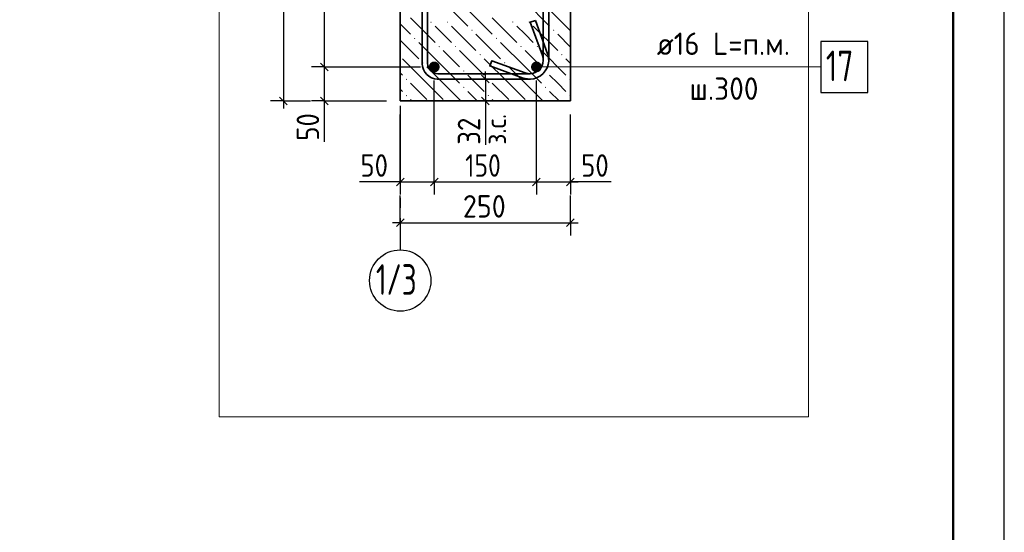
# Model space of a CAD drawing. Header units: millimetres. Extents: x 0 to 42000, y 0 to 29700.
# Tile 15 of 19: x 32361 to 42000, y 15990 to 21012. Entities that reach past the tile are written whole.
import ezdxf

# ---------------------------------------------------------------- set-up
doc = ezdxf.new("R2010")
doc.units = ezdxf.units.MM
doc.linetypes.add('______5', pattern=[1100, 800, -100, 100, -100])
for name, color, linetype, lineweight in [('S1 Продольная арматура', 7, 'Continuous', 35), ('Standard', 7, 'Continuous', 25), ('ЖБ Пилон', 7, 'Continuous', 35), ('Позиционная метка линия выноска', 7, 'Continuous', 13)]:
    doc.layers.add(name, color=color, linetype=linetype, lineweight=lineweight)
doc.layers.add('Оси', color=7, linetype='______5')
doc.layers.add('Размерная выноска', color=7, linetype='Continuous')
doc.layers.add('Хомут', color=7, linetype='Continuous', lineweight=25, true_color=0x6e3c1e)
doc.styles.add('ISOCPEUR', font='txt')

msp = doc.modelspace()

# ---------------------------------------------------------------- hatches: boundary and pattern name
at = {"layer": 'S1 Продольная арматура', "linetype": 'Continuous', "lineweight": 18, "transparency": 33554687}
for points in [[(36472.8, 20549), (36468.7, 20569.4), (36457.2, 20586.7), (36439.9, 20598.3), (36419.5, 20602.3), (36399.1, 20598.3), (36381.8, 20586.7), (36370.2, 20569.4), (36366.1, 20549), (36370.2, 20528.6), (36381.8, 20511.3), (36399.1, 20499.7), (36419.5, 20495.7), (36439.9, 20499.7), (36457.2, 20511.3), (36468.7, 20528.6)], [(36472.8, 20549), (36468.7, 20569.4), (36457.2, 20586.7), (36439.9, 20598.3), (36419.5, 20602.3), (36399.1, 20598.3), (36381.8, 20586.7), (36370.2, 20569.4), (36366.1, 20549), (36370.2, 20528.6), (36381.8, 20511.3), (36399.1, 20499.7), (36419.5, 20495.7), (36439.9, 20499.7), (36457.2, 20511.3), (36468.7, 20528.6)], [(37472.8, 20549), (37468.7, 20569.4), (37457.2, 20586.7), (37439.9, 20598.3), (37419.5, 20602.3), (37399.1, 20598.3), (37381.8, 20586.7), (37370.2, 20569.4), (37366.1, 20549), (37370.2, 20528.6), (37381.8, 20511.3), (37399.1, 20499.7), (37419.5, 20495.7), (37439.9, 20499.7), (37457.2, 20511.3), (37468.7, 20528.6)], [(37472.8, 20549), (37468.7, 20569.4), (37457.2, 20586.7), (37439.9, 20598.3), (37419.5, 20602.3), (37399.1, 20598.3), (37381.8, 20586.7), (37370.2, 20569.4), (37366.1, 20549), (37370.2, 20528.6), (37381.8, 20511.3), (37399.1, 20499.7), (37419.5, 20495.7), (37439.9, 20499.7), (37457.2, 20511.3), (37468.7, 20528.6)]]:
    msp.add_hatch(color=7, dxfattribs=at).paths.add_polyline_path(points)
at = {"layer": 'ЖБ Пилон', "linetype": 'Continuous', "lineweight": 18, "transparency": 33554687}
for points in [[(36381.3, 20988.5), (36387.8, 20995), (36394.3, 20988.5), (36387.8, 20982)], [(36541.3, 20988.5), (36547.8, 20995), (36554.3, 20988.5), (36547.8, 20982)], [(37181.3, 20988.5), (37187.8, 20995), (37194.3, 20988.5), (37187.8, 20982)], [(37341.3, 20988.5), (37347.8, 20995), (37354.3, 20988.5), (37347.8, 20982)], [(36221.3, 20828.5), (36227.8, 20835), (36234.3, 20828.5), (36227.8, 20822)], [(36781.3, 20908.5), (36787.8, 20915), (36794.3, 20908.5), (36787.8, 20902)], [(37021.3, 20828.5), (37027.8, 20835), (37034.3, 20828.5), (37027.8, 20822)], [(37581.3, 20908.5), (37587.8, 20915), (37594.3, 20908.5), (37587.8, 20902)], [(36461.3, 20748.5), (36467.8, 20755), (36474.3, 20748.5), (36467.8, 20742)], [(36621.3, 20748.5), (36627.8, 20755), (36634.3, 20748.5), (36627.8, 20742)], [(37261.3, 20748.5), (37267.8, 20755), (37274.3, 20748.5), (37267.8, 20742)], [(37421.3, 20748.5), (37427.8, 20755), (37434.3, 20748.5), (37427.8, 20742)], [(36861.3, 20668.5), (36867.8, 20675), (36874.3, 20668.5), (36867.8, 20662)], [(37661.3, 20668.5), (37667.8, 20675), (37674.3, 20668.5), (37667.8, 20662)], [(36301.3, 20588.5), (36307.8, 20595), (36314.3, 20588.5), (36307.8, 20582)], [(37101.3, 20588.5), (37107.8, 20595), (37114.3, 20588.5), (37107.8, 20582)], [(36701.3, 20508.5), (36707.8, 20515), (36714.3, 20508.5), (36707.8, 20502)], [(37501.3, 20508.5), (37507.8, 20515), (37514.3, 20508.5), (37507.8, 20502)], [(36141.3, 20428.5), (36147.8, 20435), (36154.3, 20428.5), (36147.8, 20422)], [(36701.3, 20348.5), (36707.8, 20355), (36714.3, 20348.5), (36707.8, 20342)], [(36941.3, 20428.5), (36947.8, 20435), (36954.3, 20428.5), (36947.8, 20422)], [(37501.3, 20348.5), (37507.8, 20355), (37514.3, 20348.5), (37507.8, 20342)], [(37741.3, 20428.5), (37747.8, 20435), (37752.8, 20429.9), (37752.8, 20427), (37747.8, 20422)], [(36141.3, 20268.5), (36147.8, 20275), (36154.3, 20268.5), (36147.8, 20262)], [(36941.3, 20268.5), (36947.8, 20275), (36954.3, 20268.5), (36947.8, 20262)], [(37741.3, 20268.5), (37747.8, 20275), (37752.8, 20270), (37752.8, 20267), (37747.8, 20262)]]:
    msp.add_hatch(color=7, dxfattribs=at).paths.add_polyline_path(points, flags=16)

# ---------------------------------------------------------------- linework, layer by layer
at = {"layer": 'S1 Продольная арматура', "color": 7, "linetype": 'Continuous', "lineweight": 25, "transparency": 33554687}
msp.add_lwpolyline([(40202.8, 20299), (40662.8, 20299), (40662.8, 20799), (40202.8, 20799), (40202.8, 20299)], dxfattribs=at)
at = {"layer": 'Standard', "color": 254, "linetype": 'Continuous', "lineweight": 18, "true_color": 0xc4c4ff, "transparency": 33554687}
msp.add_line((34313.4, 29200), (34313.4, 17120), dxfattribs=at)
at = {"layer": 'Standard', "color": 7, "linetype": 'Continuous', "lineweight": 35, "transparency": 33554687}
for p, q in [((41500, 27600), (41500, 20500)), ((41500, 27200), (41500, 20100))]:
    msp.add_line(p, q, dxfattribs=at)
at = {"layer": 'Standard', "color": 7, "linetype": 'Continuous', "lineweight": -3, "transparency": 33554687}
for p, q in [((34942.2, 25882.3), (34942.2, 20215.7)), ((35342.2, 22549), (35342.2, 20549)), ((35342.2, 20549), (35217.2, 20549)), ((35342.2, 20549), (35467.2, 20549)), ((35342.2, 20549), (36286.1, 20549)), ((35342.2, 20549), (35342.2, 20215.7)), ((36919.5, 20429.2), (36919.5, 20504.2)), ((36919.5, 20429.2), (36794.5, 20429.2)), ((36919.5, 20429.2), (37044.5, 20429.2)), ((36919.5, 20429.2), (36919.5, 20215.7)), ((34942.2, 20215.7), (34817.2, 20215.7)), ((34942.2, 20215.7), (35067.2, 20215.7)), ((34942.2, 20215.7), (35208.9, 20215.7)), ((34942.2, 20215.7), (34942.2, 20140.7)), ((35342.2, 20215.7), (35217.2, 20215.7)), ((35342.2, 20215.7), (35467.2, 20215.7)), ((35342.2, 20215.7), (35952.8, 20215.7)), ((35342.2, 20215.7), (35342.2, 20140.7)), ((36919.5, 20215.7), (36794.5, 20215.7)), ((36919.5, 20215.7), (37044.5, 20215.7)), ((36919.5, 20215.7), (36919.5, 20140.7)), ((36086.1, 19423.2), (36086.1, 19548.2)), ((36419.5, 19423.2), (36419.5, 19548.2)), ((37419.5, 19423.2), (37419.5, 19548.2)), ((37752.8, 19423.2), (37752.8, 19548.2)), ((36086.1, 19423.2), (36011.1, 19423.2)), ((36086.1, 19423.2), (36086.1, 19298.2)), ((36086.1, 19423.2), (36419.5, 19423.2)), ((36419.5, 19423.2), (36419.5, 19298.2)), ((36419.5, 19423.2), (37419.5, 19423.2)), ((37419.5, 19423.2), (37419.5, 19298.2)), ((37419.5, 19423.2), (37752.8, 19423.2)), ((37752.8, 19423.2), (37752.8, 19298.2)), ((37752.8, 19423.2), (37827.8, 19423.2)), ((36086.1, 19023.2), (36086.1, 19289.9)), ((37752.8, 19023.2), (37752.8, 19289.9)), ((36086.1, 19023.2), (36086.1, 19148.2)), ((37752.8, 19023.2), (37752.8, 19148.2)), ((36086.1, 19023.2), (36011.1, 19023.2)), ((36086.1, 19023.2), (36086.1, 18898.2)), ((37752.8, 19023.2), (37752.8, 18898.2)), ((37752.8, 19023.2), (37827.8, 19023.2))]:
    msp.add_line(p, q, dxfattribs=at)
at = {"layer": 'Standard', "color": 7, "linetype": 'Continuous', "lineweight": 25, "transparency": 33554687}
for p, q in [((35304.7, 20586.5), (35379.7, 20511.5)), ((36882, 20466.7), (36957, 20391.7)), ((34904.7, 20253.2), (34979.7, 20178.2)), ((35304.7, 20253.2), (35379.7, 20178.2)), ((36882, 20253.2), (36957, 20178.2)), ((36048.6, 19385.7), (36123.6, 19460.7)), ((36382, 19385.7), (36457, 19460.7)), ((37382, 19385.7), (37457, 19460.7)), ((37715.3, 19385.7), (37790.3, 19460.7)), ((36048.6, 18985.7), (36123.6, 19060.7)), ((37715.3, 18985.7), (37790.3, 19060.7))]:
    msp.add_line(p, q, dxfattribs=at)
msp.add_lwpolyline([(0, 0), (42000, 0), (42000, 29700), (0, 29700), (0, 0)], close=True, dxfattribs=at)
at = {"layer": 'Standard', "color": 7, "linetype": 'Continuous', "lineweight": 50, "transparency": 33554687}
msp.add_lwpolyline([(2000, 29200), (41500, 29200), (41500, 500), (2000, 500), (2000, 29200)], close=True, dxfattribs=at)
at = {"layer": 'Standard', "color": 7, "linetype": 'Continuous', "lineweight": 13, "transparency": 33554687}
for points in [[(41500, 29200), (23000, 29200), (23000, 6000), (41500, 6000), (41500, 29200)], [(23500, 6000), (41500, 6000), (41500, 29200), (23500, 29200), (23500, 6000)]]:
    msp.add_lwpolyline(points, dxfattribs=at)
at = {"layer": 'Standard', "color": 254, "linetype": 'Continuous', "lineweight": 18, "true_color": 0xc4c4ff, "transparency": 33554687}
msp.add_lwpolyline([(34313.4, 17120), (40084.5, 17120), (40084.5, 29200)], dxfattribs=at)
at = {"layer": 'Standard', "color": 7, "linetype": 'Continuous', "lineweight": -3, "transparency": 33554687}
for points in [[(36419.5, 19423.2), (36419.5, 19440.2), (36419.5, 19440.2), (36419.5, 19440.2), (36419.5, 19440.2), (36419.5, 20415.7)], [(37419.5, 19423.2), (37419.5, 19440.2), (37419.5, 19440.2), (37419.5, 20415.7)], [(36086.1, 19423.2), (36086.1, 19440.2), (36086.1, 19440.2), (36086.1, 19440.2), (36086.1, 19440.2), (36086.1, 20082.3)], [(37752.8, 19423.2), (37752.8, 19440.2), (37752.8, 19440.2), (37752.8, 20082.3)], [(36086.1, 19023.2), (36550.4, 19023.2), (36550.4, 19023.2), (37752.8, 19023.2)]]:
    msp.add_lwpolyline(points, dxfattribs=at)
at = {"layer": 'ЖБ Пилон', "color": 7, "linetype": 'Continuous', "lineweight": 35, "transparency": 33554687}
for p, q in [((36086.1, 26882.3), (36086.1, 20215.7)), ((37752.8, 20215.7), (37752.8, 26882.3)), ((36086.1, 20215.7), (37752.8, 20215.7))]:
    msp.add_line(p, q, dxfattribs=at)
at = {"layer": 'ЖБ Пилон', "color": 9, "linetype": 'Continuous', "lineweight": 18, "true_color": 0xc7c7c7, "transparency": 33554687}
for p, q in [((36507.8, 21188.5), (36747.8, 20948.5)), ((37307.8, 21188.5), (37547.8, 20948.5)), ((36187.8, 21028.5), (36427.8, 20788.5)), ((36747.8, 21108.5), (36987.8, 20868.5)), ((36987.8, 21028.5), (37227.8, 20788.5)), ((37547.8, 21108.5), (37752.8, 20903.5)), ((36086.1, 20970.1), (36187.8, 20868.5)), ((36507.8, 20868.5), (36427.8, 20948.5)), ((36587.8, 20948.5), (36827.8, 20708.5)), ((37307.8, 20868.5), (37227.8, 20948.5)), ((37387.8, 20948.5), (37627.8, 20708.5)), ((36587.8, 20788.5), (36507.8, 20868.5)), ((36827.8, 20868.5), (37067.8, 20628.5)), ((37387.8, 20788.5), (37307.8, 20868.5)), ((37627.8, 20868.5), (37752.8, 20743.4)), ((36086.1, 20810.1), (36267.8, 20628.5)), ((36507.8, 20548.5), (36267.8, 20788.5)), ((37307.8, 20548.5), (37067.8, 20788.5)), ((36347.8, 20388.5), (36107.8, 20628.5)), ((36507.8, 20708.5), (36667.8, 20548.5)), ((36667.8, 20708.5), (36907.8, 20468.5)), ((37147.8, 20388.5), (36907.8, 20628.5)), ((37307.8, 20708.5), (37467.8, 20548.5)), ((37467.8, 20708.5), (37707.8, 20468.5)), ((37752.8, 20583.4), (37707.8, 20628.5)), ((36347.8, 20548.5), (36507.8, 20388.5)), ((36507.8, 20548.5), (36667.8, 20388.5)), ((37147.8, 20548.5), (37307.8, 20388.5)), ((37307.8, 20548.5), (37467.8, 20388.5)), ((36086.1, 20490.1), (36107.8, 20468.5)), ((36827.8, 20388.5), (36747.8, 20468.5)), ((37627.8, 20388.5), (37547.8, 20468.5)), ((36187.8, 20388.5), (36347.8, 20228.5)), ((36347.8, 20388.5), (36507.8, 20228.5)), ((36507.8, 20388.5), (36680.6, 20215.7)), ((36907.8, 20308.5), (36827.8, 20388.5)), ((36987.8, 20388.5), (37147.8, 20228.5)), ((37147.8, 20388.5), (37307.8, 20228.5)), ((37307.8, 20388.5), (37480.6, 20215.7)), ((37707.8, 20308.5), (37627.8, 20388.5)), ((36107.8, 20308.5), (36086.1, 20330.1)), ((36747.8, 20308.5), (36840.6, 20215.7)), ((37547.8, 20308.5), (37640.6, 20215.7)), ((36187.8, 20228.5), (36200.6, 20215.7)), ((36987.8, 20228.5), (37000.6, 20215.7))]:
    msp.add_line(p, q, dxfattribs=at)
at = {"layer": 'Оси', "color": 8, "linetype": '______5', "lineweight": -3, "transparency": 33554687}
msp.add_line((36086.1, 20167.6), (36086.1, 18756.5), dxfattribs=at)
at = {"layer": 'Оси', "color": 7, "linetype": 'Continuous', "lineweight": -3, "transparency": 33554687}
msp.add_circle((36086.1, 18456.5), 300, dxfattribs=at)
at = {"layer": 'Позиционная метка линия выноска', "color": 7, "linetype": 'Continuous', "lineweight": 13, "transparency": 33554687}
msp.add_line((37419.5, 20549), (40202.8, 20549), dxfattribs=at)
at = {"layer": 'Размерная выноска', "color": 7, "linetype": 'Continuous', "lineweight": -3, "transparency": 33554687}
for p, q in [((35342.2, 20215.7), (35342.2, 19815.7)), ((36919.5, 20215.7), (36919.5, 19785.4)), ((36086.1, 19423.2), (35686.1, 19423.2)), ((38152.8, 19423.2), (37752.8, 19423.2))]:
    msp.add_line(p, q, dxfattribs=at)
at = {"layer": 'Хомут', "color": 7, "linetype": 'Continuous', "lineweight": 35, "transparency": 33554687}
for points in [[(37409.6, 21005.3), (37528.9, 20677.7), (37531.2, 20670.5), (37533.3, 20663.1), (37535.2, 20655.6), (37536.6, 20648.1), (37537.8, 20640.5), (37538.7, 20632.8), (37539.2, 20625.2), (37539.5, 20617.6), (37539.5, 20606.9), (37534.9, 20574.3), (37523.8, 20540.4), (37506.3, 20509.3), (37484.9, 20483.6), (37459.2, 20462.2), (37428, 20444.7), (37394.2, 20433.5), (37361.6, 20429), (36449.3, 20429), (36421.9, 20432.8), (36393.4, 20442.2), (36367.1, 20456.9), (36345.5, 20475), (36327.4, 20496.7), (36312.7, 20522.9), (36303.3, 20551.5), (36299.5, 20578.8), (36299.5, 24519.2)], [(37409.6, 21005.3), (37528.9, 20677.7), (37531.2, 20670.5), (37533.3, 20663.1), (37535.2, 20655.6), (37536.6, 20648.1), (37537.8, 20640.5), (37538.7, 20632.8), (37539.2, 20625.2), (37539.5, 20617.6), (37539.5, 20606.9), (37534.9, 20574.3), (37523.8, 20540.4), (37506.3, 20509.3), (37484.9, 20483.6), (37459.2, 20462.2), (37428, 20444.7), (37394.2, 20433.5), (37361.6, 20429), (36449.3, 20429), (36421.9, 20432.8), (36393.4, 20442.2), (36367.1, 20456.9), (36345.5, 20475), (36327.4, 20496.7), (36312.7, 20522.9), (36303.3, 20551.5), (36299.5, 20578.8), (36299.5, 24519.2)], [(37409.6, 21005.3), (37528.9, 20677.7), (37531.2, 20670.5), (37533.3, 20663.1), (37535.2, 20655.6), (37536.6, 20648.1), (37537.8, 20640.5), (37538.7, 20632.8), (37539.2, 20625.2), (37539.5, 20617.6), (37539.5, 20606.9), (37534.9, 20574.3), (37523.8, 20540.4), (37506.3, 20509.3), (37484.9, 20483.6), (37459.2, 20462.2), (37428, 20444.7), (37394.2, 20433.5), (37361.6, 20429), (36449.3, 20429), (36421.9, 20432.8), (36393.4, 20442.2), (36367.1, 20456.9), (36345.5, 20475), (36327.4, 20496.7), (36312.7, 20522.9), (36303.3, 20551.5), (36299.5, 20578.8), (36299.5, 24519.2)], [(37409.6, 21005.3), (37528.9, 20677.7), (37531.2, 20670.5), (37533.3, 20663.1), (37535.2, 20655.6), (37536.6, 20648.1), (37537.8, 20640.5), (37538.7, 20632.8), (37539.2, 20625.2), (37539.5, 20617.6), (37539.5, 20606.9), (37534.9, 20574.3), (37523.8, 20540.4), (37506.3, 20509.3), (37484.9, 20483.6), (37459.2, 20462.2), (37428, 20444.7), (37394.2, 20433.5), (37361.6, 20429), (36449.3, 20429), (36421.9, 20432.8), (36393.4, 20442.2), (36367.1, 20456.9), (36345.5, 20475), (36327.4, 20496.7), (36312.7, 20522.9), (36303.3, 20551.5), (36299.5, 20578.8), (36299.5, 24519.2)], [(37409.6, 21005.3), (37528.9, 20677.7), (37531.2, 20670.5), (37533.3, 20663.1), (37535.2, 20655.6), (37536.6, 20648.1), (37537.8, 20640.5), (37538.7, 20632.8), (37539.2, 20625.2), (37539.5, 20617.6), (37539.5, 20606.9), (37534.9, 20574.3), (37523.8, 20540.4), (37506.3, 20509.3), (37484.9, 20483.6), (37459.2, 20462.2), (37428, 20444.7), (37394.2, 20433.5), (37361.6, 20429), (36449.3, 20429), (36421.9, 20432.8), (36393.4, 20442.2), (36367.1, 20456.9), (36345.5, 20475), (36327.4, 20496.7), (36312.7, 20522.9), (36303.3, 20551.5), (36299.5, 20578.8), (36299.5, 24519.2)], [(37409.6, 21005.3), (37528.9, 20677.7), (37531.2, 20670.5), (37533.3, 20663.1), (37535.2, 20655.6), (37536.6, 20648.1), (37537.8, 20640.5), (37538.7, 20632.8), (37539.2, 20625.2), (37539.5, 20617.6), (37539.5, 20606.9), (37534.9, 20574.3), (37523.8, 20540.4), (37506.3, 20509.3), (37484.9, 20483.6), (37459.2, 20462.2), (37428, 20444.7), (37394.2, 20433.5), (37361.6, 20429), (36449.3, 20429), (36421.9, 20432.8), (36393.4, 20442.2), (36367.1, 20456.9), (36345.5, 20475), (36327.4, 20496.7), (36312.7, 20522.9), (36303.3, 20551.5), (36299.5, 20578.8), (36299.5, 24519.2)], [(36352.8, 24515.5), (36352.8, 20582.5), (36355.4, 20563.6), (36361.7, 20544.5), (36371.5, 20527), (36383.3, 20512.9), (36397.5, 20501), (36415, 20491.3), (36434, 20485), (36453, 20482.3), (37357.9, 20482.3), (37382, 20485.7), (37406.4, 20493.7), (37428.8, 20506.3), (37447, 20521.5), (37462.2, 20539.7), (37474.7, 20562), (37482.8, 20586.4), (37486.1, 20610.5), (37486.1, 20616.8), (37486, 20622.4), (37485.6, 20627.9), (37484.9, 20633.4), (37484.1, 20638.8), (37483, 20644.2), (37481.8, 20649.6), (37480.2, 20654.9), (37478.5, 20660.2), (37359.5, 20987), (37409.6, 21005.3)], [(36352.8, 24515.5), (36352.8, 20582.5), (36355.4, 20563.6), (36361.7, 20544.5), (36371.5, 20527), (36383.3, 20512.9), (36397.5, 20501), (36415, 20491.3), (36434, 20485), (36453, 20482.3), (37357.9, 20482.3), (37382, 20485.7), (37406.4, 20493.7), (37428.8, 20506.3), (37447, 20521.5), (37462.2, 20539.7), (37474.7, 20562), (37482.8, 20586.4), (37486.1, 20610.5), (37486.1, 20616.8), (37486, 20622.4), (37485.6, 20627.9), (37484.9, 20633.4), (37484.1, 20638.8), (37483, 20644.2), (37481.8, 20649.6), (37480.2, 20654.9), (37478.5, 20660.2), (37359.5, 20987), (37409.6, 21005.3)], [(36352.8, 24515.5), (36352.8, 20582.5), (36355.4, 20563.6), (36361.7, 20544.5), (36371.5, 20527), (36383.3, 20512.9), (36397.5, 20501), (36415, 20491.3), (36434, 20485), (36453, 20482.3), (37357.9, 20482.3), (37382, 20485.7), (37406.4, 20493.7), (37428.8, 20506.3), (37447, 20521.5), (37462.2, 20539.7), (37474.7, 20562), (37482.8, 20586.4), (37486.1, 20610.5), (37486.1, 20616.8), (37486, 20622.4), (37485.6, 20627.9), (37484.9, 20633.4), (37484.1, 20638.8), (37483, 20644.2), (37481.8, 20649.6), (37480.2, 20654.9), (37478.5, 20660.2), (37359.5, 20987), (37409.6, 21005.3)], [(36352.8, 24515.5), (36352.8, 20582.5), (36355.4, 20563.6), (36361.7, 20544.5), (36371.5, 20527), (36383.3, 20512.9), (36397.5, 20501), (36415, 20491.3), (36434, 20485), (36453, 20482.3), (37357.9, 20482.3), (37382, 20485.7), (37406.4, 20493.7), (37428.8, 20506.3), (37447, 20521.5), (37462.2, 20539.7), (37474.7, 20562), (37482.8, 20586.4), (37486.1, 20610.5), (37486.1, 20616.8), (37486, 20622.4), (37485.6, 20627.9), (37484.9, 20633.4), (37484.1, 20638.8), (37483, 20644.2), (37481.8, 20649.6), (37480.2, 20654.9), (37478.5, 20660.2), (37359.5, 20987), (37409.6, 21005.3)], [(36352.8, 24515.5), (36352.8, 20582.5), (36355.4, 20563.6), (36361.7, 20544.5), (36371.5, 20527), (36383.3, 20512.9), (36397.5, 20501), (36415, 20491.3), (36434, 20485), (36453, 20482.3), (37357.9, 20482.3), (37382, 20485.7), (37406.4, 20493.7), (37428.8, 20506.3), (37447, 20521.5), (37462.2, 20539.7), (37474.7, 20562), (37482.8, 20586.4), (37486.1, 20610.5), (37486.1, 20616.8), (37486, 20622.4), (37485.6, 20627.9), (37484.9, 20633.4), (37484.1, 20638.8), (37483, 20644.2), (37481.8, 20649.6), (37480.2, 20654.9), (37478.5, 20660.2), (37359.5, 20987), (37409.6, 21005.3)], [(36352.8, 24515.5), (36352.8, 20582.5), (36355.4, 20563.6), (36361.7, 20544.5), (36371.5, 20527), (36383.3, 20512.9), (36397.5, 20501), (36415, 20491.3), (36434, 20485), (36453, 20482.3), (37357.9, 20482.3), (37382, 20485.7), (37406.4, 20493.7), (37428.8, 20506.3), (37447, 20521.5), (37462.2, 20539.7), (37474.7, 20562), (37482.8, 20586.4), (37486.1, 20610.5), (37486.1, 20616.8), (37486, 20622.4), (37485.6, 20627.9), (37484.9, 20633.4), (37484.1, 20638.8), (37483, 20644.2), (37481.8, 20649.6), (37480.2, 20654.9), (37478.5, 20660.2), (37359.5, 20987), (37409.6, 21005.3)], [(37539.5, 24519.2), (37539.5, 20606.9), (37534.9, 20574.3), (37523.8, 20540.4), (37506.3, 20509.3), (37484.9, 20483.6), (37459.2, 20462.2), (37428, 20444.7), (37394.2, 20433.5), (37361.6, 20429), (37350.8, 20429), (37343.3, 20429.2), (37335.6, 20429.8), (37328, 20430.7), (37320.4, 20431.8), (37312.9, 20433.3), (37305.4, 20435.1), (37298, 20437.2), (37290.8, 20439.6), (36963.2, 20558.8), (36981.4, 20608.9), (37308.3, 20490), (37313.6, 20488.2), (37318.9, 20486.7), (37324.3, 20485.4), (37329.7, 20484.4), (37335.1, 20483.5), (37340.5, 20482.9), (37346, 20482.5), (37351.7, 20482.3), (37357.9, 20482.3), (37382, 20485.7), (37406.4, 20493.7), (37428.8, 20506.3), (37447, 20521.5), (37462.2, 20539.7), (37474.7, 20562), (37482.8, 20586.4), (37486.1, 20610.5), (37486.1, 24515.5)], [(37539.5, 24519.2), (37539.5, 20606.9), (37534.9, 20574.3), (37523.8, 20540.4), (37506.3, 20509.3), (37484.9, 20483.6), (37459.2, 20462.2), (37428, 20444.7), (37394.2, 20433.5), (37361.6, 20429), (37350.8, 20429), (37343.3, 20429.2), (37335.6, 20429.8), (37328, 20430.7), (37320.4, 20431.8), (37312.9, 20433.3), (37305.4, 20435.1), (37298, 20437.2), (37290.8, 20439.6), (36963.2, 20558.8), (36981.4, 20608.9), (37308.3, 20490), (37313.6, 20488.2), (37318.9, 20486.7), (37324.3, 20485.4), (37329.7, 20484.4), (37335.1, 20483.5), (37340.5, 20482.9), (37346, 20482.5), (37351.7, 20482.3), (37357.9, 20482.3), (37382, 20485.7), (37406.4, 20493.7), (37428.8, 20506.3), (37447, 20521.5), (37462.2, 20539.7), (37474.7, 20562), (37482.8, 20586.4), (37486.1, 20610.5), (37486.1, 24515.5)], [(37539.5, 24519.2), (37539.5, 20606.9), (37534.9, 20574.3), (37523.8, 20540.4), (37506.3, 20509.3), (37484.9, 20483.6), (37459.2, 20462.2), (37428, 20444.7), (37394.2, 20433.5), (37361.6, 20429), (37350.8, 20429), (37343.3, 20429.2), (37335.6, 20429.8), (37328, 20430.7), (37320.4, 20431.8), (37312.9, 20433.3), (37305.4, 20435.1), (37298, 20437.2), (37290.8, 20439.6), (36963.2, 20558.8), (36981.4, 20608.9), (37308.3, 20490), (37313.6, 20488.2), (37318.9, 20486.7), (37324.3, 20485.4), (37329.7, 20484.4), (37335.1, 20483.5), (37340.5, 20482.9), (37346, 20482.5), (37351.7, 20482.3), (37357.9, 20482.3), (37382, 20485.7), (37406.4, 20493.7), (37428.8, 20506.3), (37447, 20521.5), (37462.2, 20539.7), (37474.7, 20562), (37482.8, 20586.4), (37486.1, 20610.5), (37486.1, 24515.5)], [(37539.5, 24519.2), (37539.5, 20606.9), (37534.9, 20574.3), (37523.8, 20540.4), (37506.3, 20509.3), (37484.9, 20483.6), (37459.2, 20462.2), (37428, 20444.7), (37394.2, 20433.5), (37361.6, 20429), (37350.8, 20429), (37343.3, 20429.2), (37335.6, 20429.8), (37328, 20430.7), (37320.4, 20431.8), (37312.9, 20433.3), (37305.4, 20435.1), (37298, 20437.2), (37290.8, 20439.6), (36963.2, 20558.8), (36981.4, 20608.9), (37308.3, 20490), (37313.6, 20488.2), (37318.9, 20486.7), (37324.3, 20485.4), (37329.7, 20484.4), (37335.1, 20483.5), (37340.5, 20482.9), (37346, 20482.5), (37351.7, 20482.3), (37357.9, 20482.3), (37382, 20485.7), (37406.4, 20493.7), (37428.8, 20506.3), (37447, 20521.5), (37462.2, 20539.7), (37474.7, 20562), (37482.8, 20586.4), (37486.1, 20610.5), (37486.1, 24515.5)], [(37539.5, 24519.2), (37539.5, 20606.9), (37534.9, 20574.3), (37523.8, 20540.4), (37506.3, 20509.3), (37484.9, 20483.6), (37459.2, 20462.2), (37428, 20444.7), (37394.2, 20433.5), (37361.6, 20429), (37350.8, 20429), (37343.3, 20429.2), (37335.6, 20429.8), (37328, 20430.7), (37320.4, 20431.8), (37312.9, 20433.3), (37305.4, 20435.1), (37298, 20437.2), (37290.8, 20439.6), (36963.2, 20558.8), (36981.4, 20608.9), (37308.3, 20490), (37313.6, 20488.2), (37318.9, 20486.7), (37324.3, 20485.4), (37329.7, 20484.4), (37335.1, 20483.5), (37340.5, 20482.9), (37346, 20482.5), (37351.7, 20482.3), (37357.9, 20482.3), (37382, 20485.7), (37406.4, 20493.7), (37428.8, 20506.3), (37447, 20521.5), (37462.2, 20539.7), (37474.7, 20562), (37482.8, 20586.4), (37486.1, 20610.5), (37486.1, 24515.5)], [(37539.5, 24519.2), (37539.5, 20606.9), (37534.9, 20574.3), (37523.8, 20540.4), (37506.3, 20509.3), (37484.9, 20483.6), (37459.2, 20462.2), (37428, 20444.7), (37394.2, 20433.5), (37361.6, 20429), (37350.8, 20429), (37343.3, 20429.2), (37335.6, 20429.8), (37328, 20430.7), (37320.4, 20431.8), (37312.9, 20433.3), (37305.4, 20435.1), (37298, 20437.2), (37290.8, 20439.6), (36963.2, 20558.8), (36981.4, 20608.9), (37308.3, 20490), (37313.6, 20488.2), (37318.9, 20486.7), (37324.3, 20485.4), (37329.7, 20484.4), (37335.1, 20483.5), (37340.5, 20482.9), (37346, 20482.5), (37351.7, 20482.3), (37357.9, 20482.3), (37382, 20485.7), (37406.4, 20493.7), (37428.8, 20506.3), (37447, 20521.5), (37462.2, 20539.7), (37474.7, 20562), (37482.8, 20586.4), (37486.1, 20610.5), (37486.1, 24515.5)]]:
    msp.add_lwpolyline(points, dxfattribs=at)

# ---------------------------------------------------------------- texts
at = {"layer": 'S1 Продольная арматура', "color": 7, "linetype": 'Continuous', "lineweight": 13, "transparency": 33554687, "attachment_point": 7, "style": 'ISOCPEUR'}
for s, insert, char_height, width in [('\\W0.94;ø16 L=п.м. ', (38598.1, 20666.3), 220, 1599.141), ('\\W0.75;17', (40252.8, 20409), 300, 472.272), ('\\W0.95;ш.300 ', (38917.1, 20226.3), 220, 962.129)]:
    msp.add_mtext(s, dxfattribs=dict(at, insert=insert, char_height=char_height, width=width))
at = {"layer": 'Standard', "color": 7, "linetype": 'Continuous', "lineweight": 18, "transparency": 33554687, "insert": (37122.6, 19787.3), "char_height": 200, "width": 459.949, "attachment_point": 7, "rotation": 90, "style": 'ISOCPEUR'}
msp.add_mtext('\\W0.90;з.с.', dxfattribs=at)
at = {"layer": 'Standard', "color": 7, "linetype": 'Continuous', "lineweight": 25, "transparency": 33554687, "char_height": 220, "attachment_point": 7, "rotation": 90, "style": 'ISOCPEUR'}
for s, insert, width in [('\\W0.87;50', (35292.2, 19825.5), 403.924), ('\\W0.87;32', (36869.5, 19786.5), 403.932)]:
    msp.add_mtext(s, dxfattribs=dict(at, insert=insert, width=width))
at = {"layer": 'Standard', "color": 7, "linetype": 'Continuous', "lineweight": 25, "transparency": 33554687, "char_height": 220, "attachment_point": 7, "style": 'ISOCPEUR'}
for s, insert, width in [('\\W0.87;50', (35696, 19473.2), 403.924), ('\\W0.83;150', (36721.5, 19473.2), 508.571), ('\\W0.87;50', (37857, 19473.2), 403.924), ('\\W0.91;250', (36699.5, 19073.2), 561.988)]:
    msp.add_mtext(s, dxfattribs=dict(at, insert=insert, width=width))
at = {"layer": 'Оси', "color": 7, "linetype": 'Continuous', "lineweight": 25, "transparency": 33554687, "insert": (35848.6, 18316.5), "char_height": 300, "width": 577.919, "attachment_point": 7, "style": 'ISOCPEUR'}
msp.add_mtext('\\W0.69;1/3', dxfattribs=at)

doc.saveas('drawing.dxf')
